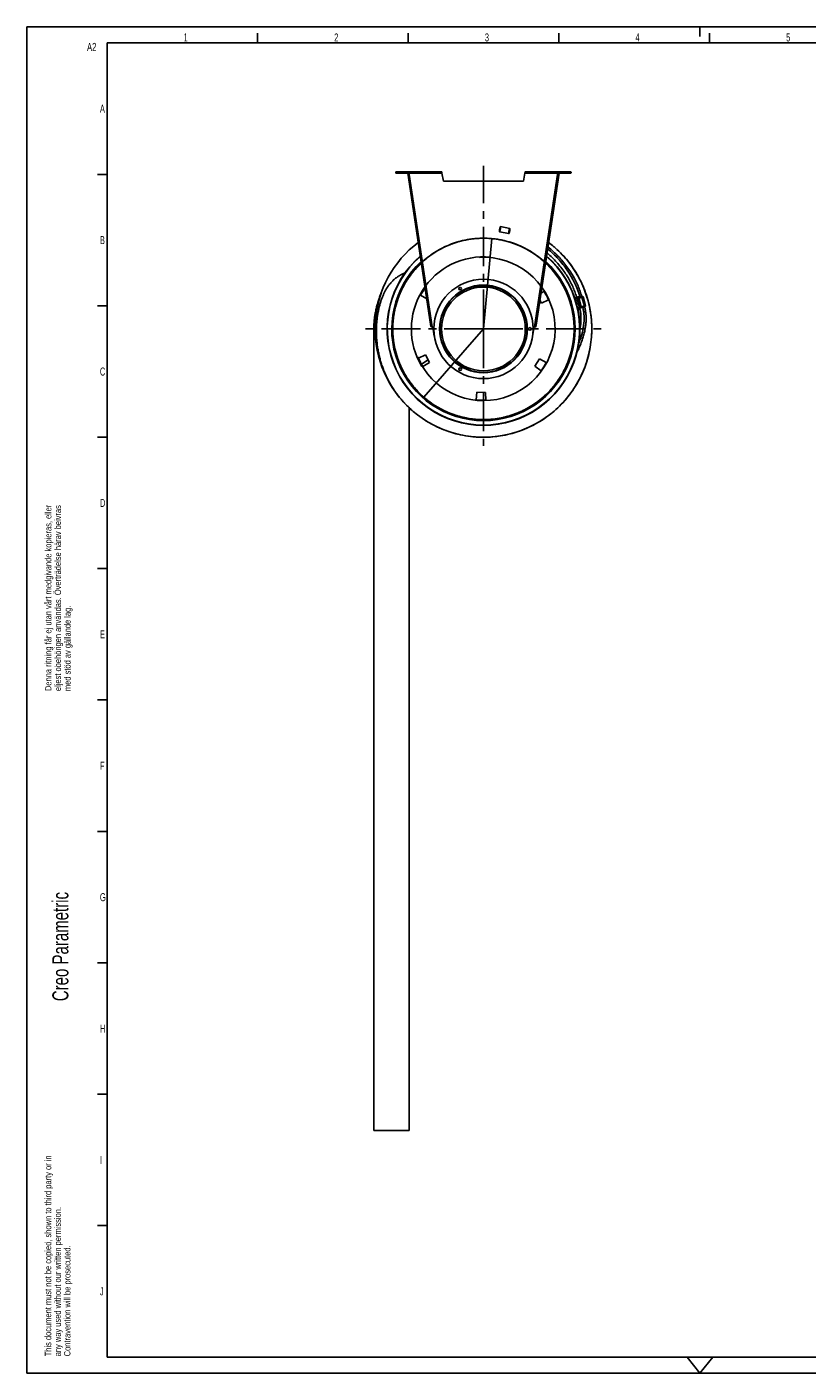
# Model space of a CAD drawing. Extents: x 0 to 594, y 0 to 420.
# Tile 1 of 18: x 0 to 243, y 0 to 420. Entities that reach past the tile are written whole.
import ezdxf

# ---------------------------------------------------------------- set-up
doc = ezdxf.new("R2010")
doc.units = 0
doc.header["$LTSCALE"] = 32.67
doc.linetypes.add('CENTER', pattern=[0.6, 0.375, -0.075, 0.075, -0.075])
for name, color, linetype in [('110528_DXF_CONTINUOUS_LINE', 7, 'CONTINUOUS'), ('110536_DXF_CONTINUOUS_LINE', 7, 'CONTINUOUS'), ('110660_DXF_CONTINUOUS_LINE', 7, 'CONTINUOUS'), ('AG_HOSE_100_DXF_CONTINUOUS', 7, 'CONTINUOUS'), ('ASE_65-100-10_DXF_FORMAT', 7, 'CONTINUOUS'), ('G_ASE_DUMMY_DXF_CONTINUOUS', 7, 'CONTINUOUS'), ('GUIDE_100_DXF_CONTINUOUS_L', 7, 'CONTINUOUS'), ('SPRING_DUMMY_DXF_AXIS', 7, 'CONTINUOUS'), ('SPRING_DUMMYDXF_CONTINUOUS', 7, 'CONTINUOUS')]:
    doc.layers.add(name, color=color, linetype=linetype)
doc.styles.get("Standard").update_dxf_attribs({"font": 'txt', "width": 0.7})
doc.styles.add('TEXTSTYLE_2', font='txt', dxfattribs={"width": 0.7})

# ---------------------------------------------------------------- blocks, each defined once
blk = doc.blocks.new('SQS_LAGTEXT_BL0', base_point=(6.83, 146.28))
at = {"layer": 'ASE_65-100-10_DXF_FORMAT', "color": 1, "linetype": 'CONTINUOUS'}
for q in [(0, 4.45), (4.76, 0)]:
    blk.add_line((0, -0.01), q, dxfattribs=at)
at = {"layer": 'ASE_65-100-10_DXF_FORMAT', "color": 2, "linetype": 'CONTINUOUS', "style": 'TEXTSTYLE_2', "width": 0.7}
for s, height, p in [('Denna ritning får ej utan vårt medgivande kopieras, eller', 2, (7.65, 212.77)), ('eljest obehörigen användas. Överträdelse härav beivras', 2, (10.65, 212.77)), ('med stöd av gällande lag.', 2, (13.65, 212.77)), ('Creo Parametric', 5, (12.94, 116.02)), ('This document must not be copied, shown to third party or in', 2, (7.59, 5.22)), ('any way used without our written permission.', 2, (10.59, 5.22)), ('Contravention will be prosecuted.', 2, (13.59, 5.22))]:
    blk.add_text(s, height=height, rotation=90, dxfattribs=at).set_placement(p)

msp = doc.modelspace()

# ---------------------------------------------------------------- linework, layer by layer
at = {"layer": '110528_DXF_CONTINUOUS_LINE', "color": 3, "linetype": 'CONTINUOUS'}
for p, q in [((124.75294, 335.19904), (122.83223, 336.26371)), ((160.41841, 336.95858), (161.34993, 337.5183)), ((160.54449, 333.83711), (160.08005, 334.71059)), ((162.75835, 334.86946), (160.54449, 333.83711)), ((122.14816, 316.67434), (124.36202, 317.70668)), ((125.6504, 315.2836), (123.55657, 314.0255)), ((124.36202, 317.70668), (125.6504, 315.2836)), ((158.48355, 314.13704), (159.93782, 316.46435)), ((159.93782, 316.46435), (162.07427, 315.28009)), ((160.48452, 312.73595), (158.48355, 314.13704)), ((140.17942, 303.63839), (140.39232, 306.07182)), ((140.39232, 306.07182), (143.13496, 305.97605)), ((143.13496, 305.97605), (143.17759, 303.53369))]:
    msp.add_line(p, q, dxfattribs=at)
at = {"layer": '110528_DXF_CONTINUOUS_LINE', "color": 9, "linetype": 'CONTINUOUS'}
for p, q in [((168.94168, 339.85605), (169.0079, 339.89126)), ((115.96482, 311.68775), (115.8986, 311.65254))]:
    msp.add_line(p, q, dxfattribs=at)
at = {"layer": '110528_DXF_CONTINUOUS_LINE', "color": 7, "linetype": 'CONTINUOUS'}
msp.add_arc((142.45325, 325.7719), 30.075, 130.9272188, 49.0727019, dxfattribs=at)
at = {"layer": '110528_DXF_CONTINUOUS_LINE', "color": 3, "linetype": 'CONTINUOUS'}
for radius, start, end in [(30, 131.0178646, 48.9819905), (22.25, 144.9125493, 151.8655687), (22.25, 24.1344313, 31.8655687), (22.25, 204.1344313, 211.8655687), (22.25, 324.1344313, 331.8655687), (22.25, 264.1344313, 271.8655687)]:
    msp.add_arc((142.45325, 325.7719), radius, start, end, dxfattribs=at)
at = {"layer": '110528_DXF_CONTINUOUS_LINE', "color": 9, "linetype": 'CONTINUOUS'}
for radius, start, end in [(28.61603, 132.7981077, 47.2023559), (28.36603, 133.1426079, 46.8576139)]:
    msp.add_arc((142.45325, 325.7719), radius, start, end, dxfattribs=at)
at = {"layer": '110536_DXF_CONTINUOUS_LINE', "color": 9, "linetype": 'CONTINUOUS'}
for p, q in [((115.2266, 374.3719), (115.2266, 374.7719)), ((119.26121, 374.3719), (129.51493, 374.3719)), ((126.47452, 326.44877), (119.31855, 373.9909)), ((165.6453, 374.3719), (155.39157, 374.3719)), ((158.43199, 326.44877), (165.58795, 373.9909)), ((169.67991, 374.3719), (169.67991, 374.7719)), ((125.15213, 332.54689), (125.34991, 332.57666)), ((159.75437, 332.54689), (159.5566, 332.57666)), ((125.53483, 330.00438), (125.7326, 330.03415)), ((159.37168, 330.00438), (159.1739, 330.03415)), ((126.00105, 326.90692), (126.19883, 326.93669)), ((126.00122, 326.90584), (126.19899, 326.93561)), ((158.90529, 326.90584), (158.70752, 326.93561)), ((158.90545, 326.90692), (158.70768, 326.93669))]:
    msp.add_line(p, q, dxfattribs=at)
at = {"layer": '110536_DXF_CONTINUOUS_LINE', "color": 3, "linetype": 'CONTINUOUS'}
for p, q in [((115.2266, 374.7719), (129.4419, 374.7719)), ((115.2266, 374.3719), (119.0766, 374.3719)), ((126.0614, 326.50602), (118.86347, 374.32691)), ((155.4646, 374.7719), (169.67991, 374.7719)), ((166.04303, 374.32691), (158.90545, 326.90692)), ((169.67991, 374.3719), (165.82991, 374.3719)), ((158.84511, 326.50602), (158.90545, 326.90692))]:
    msp.add_line(p, q, dxfattribs=at)
at = {"layer": '110536_DXF_CONTINUOUS_LINE', "color": 7, "linetype": 'CONTINUOUS'}
for p, q in [((115.2266, 374.5719), (129.4419, 374.5719)), ((118.86347, 374.32691), (119.06124, 374.35668)), ((126.25917, 326.53579), (119.06124, 374.35668)), ((119.0766, 374.3719), (119.0766, 374.5719)), ((119.12078, 373.96114), (119.31855, 373.9909)), ((119.26121, 374.3719), (119.31855, 373.9909)), ((126.24794, 374.7719), (126.24794, 374.5719)), ((129.24794, 374.7719), (129.24794, 374.5719)), ((129.4419, 374.7719), (129.4419, 374.5719)), ((129.51493, 374.3719), (129.95325, 371.88606)), ((155.39157, 374.3719), (154.95325, 371.88606)), ((155.4646, 374.7719), (155.4646, 374.5719)), ((155.4646, 374.5719), (169.67991, 374.5719)), ((155.65856, 374.7719), (155.65856, 374.5719)), ((158.65856, 374.7719), (158.65856, 374.5719)), ((158.70768, 326.93669), (165.84526, 374.35668)), ((165.6453, 374.3719), (165.58795, 373.9909)), ((165.78572, 373.96114), (165.58795, 373.9909)), ((165.82991, 374.3719), (165.82991, 374.5719)), ((166.04303, 374.32691), (165.84526, 374.35668)), ((154.95325, 371.88606), (129.95325, 371.88606)), ((126.0614, 326.50602), (126.25917, 326.53579)), ((127.12591, 323.46485), (126.67428, 326.4653)), ((157.7806, 323.46485), (158.23222, 326.4653)), ((158.64734, 326.53579), (158.70768, 326.93669)), ((158.84511, 326.50602), (158.64734, 326.53579))]:
    msp.add_line(p, q, dxfattribs=at)
at = {"layer": '110536_DXF_CONTINUOUS_LINE', "color": 3, "linetype": 'CONTINUOUS'}
for centre, start, end in [((115.2266, 374.5719), 90, 270), ((169.67991, 374.5719), 270, 90)]:
    msp.add_arc(centre, 0.2, start, end, dxfattribs=at)
at = {"layer": '110536_DXF_CONTINUOUS_LINE', "color": 7, "linetype": 'CONTINUOUS'}
for centre, start, end in [((126.45102, 327.94859), 270.8975556, 278.5598113), ((158.45548, 327.94859), 261.4401887, 269.1024444)]:
    msp.add_arc(centre, 1.5, start, end, dxfattribs=at)
for points, knots in [([(119.201, 374.5719), (119.20814, 374.5719), (119.22188, 374.54716), (119.23292, 374.50808), (119.24751, 374.44429), (119.25631, 374.39744), (119.26121, 374.3719)], [0, 0, 0, 0, 0.10102656, 0.317593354, 0.631910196, 1, 1, 1, 1]), ([(129.51493, 374.3719), (129.50899, 374.39745), (129.49828, 374.44458), (129.48057, 374.50788), (129.46691, 374.54889), (129.44983, 374.5719), (129.4419, 374.5719)], [0, 0, 0, 0, 0.362762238, 0.67352206, 0.890403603, 1, 1, 1, 1]), ([(155.39157, 374.3719), (155.39751, 374.39745), (155.40822, 374.44458), (155.42594, 374.50788), (155.43959, 374.54889), (155.45668, 374.5719), (155.4646, 374.5719)], [0, 0, 0, 0, 0.362762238, 0.67352206, 0.890403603, 1, 1, 1, 1]), ([(165.70551, 374.5719), (165.69837, 374.5719), (165.68462, 374.54716), (165.67358, 374.50808), (165.659, 374.44429), (165.65019, 374.39744), (165.6453, 374.3719)], [0, 0, 0, 0, 0.10102656, 0.317593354, 0.631910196, 1, 1, 1, 1]), ([(126.47452, 326.44877), (126.44716, 326.44949), (126.3963, 326.45304), (126.32931, 326.46715), (126.27801, 326.49185), (126.26126, 326.5219), (126.25917, 326.53579)], [0, 0, 0, 0, 0.331658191, 0.615530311, 0.82972973, 1, 1, 1, 1]), ([(158.43199, 326.44877), (158.45934, 326.44949), (158.51021, 326.45304), (158.57719, 326.46715), (158.6285, 326.49185), (158.64525, 326.5219), (158.64734, 326.53579)], [0, 0, 0, 0, 0.331658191, 0.615530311, 0.82972973, 1, 1, 1, 1])]:
    msp.add_open_spline(points, degree=3, knots=knots, dxfattribs=at)
at = {"layer": '110536_DXF_CONTINUOUS_LINE', "color": 3, "linetype": 'CONTINUOUS'}
for points, knots in [([(129.51493, 374.3719), (129.509, 374.42294), (129.49807, 374.51729), (129.48315, 374.62851), (129.4707, 374.70029), (129.46152, 374.7377), (129.45463, 374.76), (129.44588, 374.7719), (129.4419, 374.7719)], [0, 0, 0, 0, 0.37570868, 0.695091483, 0.818353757, 0.911146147, 0.970916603, 1, 1, 1, 1]), ([(155.39157, 374.3719), (155.39751, 374.42294), (155.40843, 374.51729), (155.42336, 374.62851), (155.4358, 374.70029), (155.44498, 374.7377), (155.45188, 374.76), (155.46062, 374.7719), (155.4646, 374.7719)], [0, 0, 0, 0, 0.37570868, 0.695091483, 0.818353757, 0.911146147, 0.970916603, 1, 1, 1, 1]), ([(126.47452, 326.44877), (126.42263, 326.4456), (126.32644, 326.44206), (126.21319, 326.44455), (126.13846, 326.45607), (126.09372, 326.46757), (126.06392, 326.48928), (126.0614, 326.50602)], [0, 0, 0, 0, 0.361590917, 0.668785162, 0.788677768, 0.882236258, 1, 1, 1, 1]), ([(158.43199, 326.44877), (158.48387, 326.4456), (158.58006, 326.44206), (158.69332, 326.44455), (158.76804, 326.45607), (158.81279, 326.46757), (158.84259, 326.48928), (158.84511, 326.50602)], [0, 0, 0, 0, 0.361590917, 0.668785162, 0.788677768, 0.882236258, 1, 1, 1, 1])]:
    msp.add_open_spline(points, degree=3, knots=knots, dxfattribs=at)
at = {"layer": '110660_DXF_CONTINUOUS_LINE', "color": 9, "linetype": 'CONTINUOUS'}
for p, q in [((150.68424, 357.08169), (147.77883, 357.68519)), ((150.35884, 355.51513), (147.45343, 356.11863)), ((170.96105, 335.35033), (171.95471, 335.62427)), ((172.42038, 332.42994), (171.62842, 335.30258)), ((171.79102, 332.38514), (172.77306, 332.65588)), ((171.84005, 332.16856), (172.83202, 332.44203)), ((171.90176, 331.87319), (172.52491, 332.04499)), ((172.84961, 332.71648), (172.05458, 335.60029)), ((172.98467, 332.75869), (172.19271, 335.63133)), ((172.91868, 332.732), (172.98467, 332.75869)), ((173.96283, 332.85518), (173.17088, 335.72782)), ((174.27793, 332.95904), (173.48598, 335.83168)), ((174.21194, 332.93235), (174.27793, 332.95904)), ((174.2163, 332.91656), (174.21194, 332.93235)), ((174.2163, 332.91656), (174.28664, 332.92746))]:
    msp.add_line(p, q, dxfattribs=at)
at = {"layer": '110660_DXF_CONTINUOUS_LINE', "color": 7, "linetype": 'CONTINUOUS'}
for p, q in [((170.90439, 335.51814), (171.90771, 335.79475)), ((172.64017, 332.29303), (171.85914, 332.07771)), ((172.50123, 332.13458), (171.88282, 331.96409)), ((171.90203, 331.87187), (172.52525, 332.04369)), ((171.96791, 335.57639), (171.90772, 335.79472)), ((172.05458, 335.60029), (171.96791, 335.57639)), ((173.48598, 335.83168), (172.19271, 335.63133)), ((172.84653, 332.72765), (172.75986, 332.70375)), ((172.85071, 332.37424), (172.75986, 332.70375)), ((174.27793, 332.95904), (172.98467, 332.75869)), ((174.33876, 332.95882), (173.5468, 335.83146)), ((173.97739, 332.80239), (174.28664, 332.92746))]:
    msp.add_line(p, q, dxfattribs=at)
at = {"layer": '110660_DXF_CONTINUOUS_LINE', "color": 3, "linetype": 'CONTINUOUS'}
for p, q in [((172.47537, 332.23048), (171.86251, 332.06152)), ((172.84961, 332.71648), (172.76294, 332.69259)), ((174.21194, 332.93235), (172.91868, 332.732)), ((173.97303, 332.81818), (174.2163, 332.91656))]:
    msp.add_line(p, q, dxfattribs=at)
msp.add_arc((174.10498, 333.19183), 0.29692, 292.0170882, 292.4133499, dxfattribs=at)
at = {"layer": '110660_DXF_CONTINUOUS_LINE', "color": 9, "linetype": 'CONTINUOUS'}
for points, knots in [([(147.73125, 356.878), (147.74121, 356.92597), (147.75955, 357.02063), (147.78247, 357.1593), (147.79986, 357.28922), (147.81128, 357.40605), (147.8161, 357.50531), (147.8153, 357.58568), (147.80687, 357.64002), (147.79608, 357.68099), (147.76133, 357.68821), (147.73512, 357.65492), (147.70575, 357.60843), (147.67301, 357.53503), (147.63789, 357.44206), (147.60184, 357.33035), (147.56606, 357.20425), (147.53185, 357.06792), (147.51098, 356.97379), (147.50101, 356.92582)], [0, 0, 0, 0, 0.089277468, 0.17567333, 0.256055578, 0.328171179, 0.389237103, 0.437858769, 0.472417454, 0.49342805, 0.50657195, 0.527582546, 0.562141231, 0.610762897, 0.671828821, 0.743944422, 0.82432667, 0.910722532, 1, 1, 1, 1]), ([(150.63666, 356.2745), (150.64662, 356.32247), (150.66496, 356.41713), (150.68788, 356.5558), (150.70527, 356.68572), (150.71669, 356.80255), (150.72151, 356.90182), (150.7207, 356.98218), (150.71228, 357.03653), (150.70149, 357.07749), (150.66674, 357.08471), (150.64053, 357.05143), (150.61116, 357.00494), (150.57842, 356.93154), (150.5433, 356.83857), (150.50725, 356.72685), (150.47147, 356.60076), (150.43726, 356.46443), (150.41639, 356.37029), (150.40642, 356.32232)], [0, 0, 0, 0, 0.089277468, 0.17567333, 0.256055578, 0.328171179, 0.389237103, 0.437858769, 0.472417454, 0.49342805, 0.50657195, 0.527582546, 0.562141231, 0.610762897, 0.671828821, 0.743944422, 0.82432667, 0.910722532, 1, 1, 1, 1]), ([(147.50101, 356.92582), (147.49105, 356.87785), (147.47271, 356.78319), (147.44979, 356.64452), (147.4324, 356.5146), (147.42098, 356.39777), (147.41616, 356.2985), (147.41696, 356.21814), (147.42539, 356.16379), (147.43618, 356.12283), (147.47093, 356.11561), (147.49714, 356.14889), (147.52651, 356.19538), (147.55925, 356.26878), (147.59437, 356.36175), (147.63042, 356.47347), (147.6662, 356.59957), (147.70041, 356.73589), (147.72128, 356.83003), (147.73125, 356.878)], [0, 0, 0, 0, 0.089277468, 0.17567333, 0.256055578, 0.328171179, 0.389237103, 0.437858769, 0.472417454, 0.49342805, 0.50657195, 0.527582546, 0.562141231, 0.610762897, 0.671828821, 0.743944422, 0.82432667, 0.910722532, 1, 1, 1, 1]), ([(150.40642, 356.32232), (150.39646, 356.27435), (150.37812, 356.1797), (150.3552, 356.04102), (150.33781, 355.9111), (150.32639, 355.79428), (150.32157, 355.69501), (150.32237, 355.61464), (150.3308, 355.5603), (150.34159, 355.51933), (150.37634, 355.51211), (150.40255, 355.5454), (150.43192, 355.59189), (150.46466, 355.66529), (150.49978, 355.75826), (150.53583, 355.86997), (150.57161, 355.99607), (150.60582, 356.1324), (150.62669, 356.22653), (150.63666, 356.2745)], [0, 0, 0, 0, 0.089277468, 0.17567333, 0.256055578, 0.328171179, 0.389237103, 0.437858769, 0.472417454, 0.49342805, 0.50657195, 0.527582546, 0.562141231, 0.610762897, 0.671828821, 0.743944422, 0.82432667, 0.910722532, 1, 1, 1, 1]), ([(172.37502, 335.60453), (172.32779, 335.59151), (172.23514, 335.56491), (172.10098, 335.52321), (171.97697, 335.48133), (171.86704, 335.44082), (171.77601, 335.40288), (171.70333, 335.36944), (171.65971, 335.34061), (171.62526, 335.31847), (171.63385, 335.28732), (171.67478, 335.28596), (171.72701, 335.28355), (171.80656, 335.29208), (171.90417, 335.30615), (172.01933, 335.32769), (172.14728, 335.35527), (172.28385, 335.38822), (172.37705, 335.41285), (172.42428, 335.42587)], [0, 0, 0, 0, 0.090153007, 0.177370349, 0.258461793, 0.331119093, 0.392489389, 0.441090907, 0.475147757, 0.494769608, 0.505230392, 0.524852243, 0.558909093, 0.607510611, 0.668880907, 0.741538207, 0.822629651, 0.909846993, 1, 1, 1, 1]), ([(172.42428, 335.42587), (172.47151, 335.43889), (172.56416, 335.46549), (172.69832, 335.50719), (172.82233, 335.54907), (172.93226, 335.58958), (173.02329, 335.62752), (173.09598, 335.66096), (173.13959, 335.68979), (173.17404, 335.71193), (173.16545, 335.74308), (173.12452, 335.74445), (173.07229, 335.74685), (172.99274, 335.73832), (172.89513, 335.72426), (172.77998, 335.70271), (172.65202, 335.67513), (172.51545, 335.64218), (172.42225, 335.61755), (172.37502, 335.60453)], [0, 0, 0, 0, 0.090153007, 0.177370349, 0.258461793, 0.331119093, 0.392489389, 0.441090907, 0.475147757, 0.494769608, 0.505230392, 0.524852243, 0.558909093, 0.607510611, 0.668880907, 0.741538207, 0.822629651, 0.909846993, 1, 1, 1, 1]), ([(173.16698, 332.73189), (173.11975, 332.71887), (173.0271, 332.69227), (172.89293, 332.65057), (172.76892, 332.60869), (172.65899, 332.56818), (172.56796, 332.53024), (172.49528, 332.4968), (172.45167, 332.46797), (172.41722, 332.44583), (172.42581, 332.41468), (172.46673, 332.41331), (172.51896, 332.41091), (172.59851, 332.41944), (172.69612, 332.4335), (172.81128, 332.45505), (172.93923, 332.48263), (173.07581, 332.51558), (173.169, 332.54021), (173.21623, 332.55323)], [0, 0, 0, 0, 0.090153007, 0.177370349, 0.258461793, 0.331119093, 0.392489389, 0.441090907, 0.475147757, 0.494769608, 0.505230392, 0.524852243, 0.558909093, 0.607510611, 0.668880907, 0.741538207, 0.822629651, 0.909846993, 1, 1, 1, 1]), ([(173.21623, 332.55323), (173.26346, 332.56625), (173.35611, 332.59285), (173.49028, 332.63454), (173.61429, 332.67643), (173.72422, 332.71694), (173.81525, 332.75488), (173.88793, 332.78832), (173.93154, 332.81715), (173.96599, 332.83929), (173.9574, 332.87044), (173.91648, 332.8718), (173.86425, 332.87421), (173.7847, 332.86568), (173.68709, 332.85161), (173.57193, 332.83007), (173.44398, 332.80249), (173.3074, 332.76954), (173.21421, 332.74491), (173.16698, 332.73189)], [0, 0, 0, 0, 0.090153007, 0.177370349, 0.258461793, 0.331119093, 0.392489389, 0.441090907, 0.475147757, 0.494769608, 0.505230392, 0.524852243, 0.558909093, 0.607510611, 0.668880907, 0.741538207, 0.822629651, 0.909846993, 1, 1, 1, 1])]:
    msp.add_open_spline(points, degree=3, knots=knots, dxfattribs=at)
at = {"layer": '110660_DXF_CONTINUOUS_LINE', "color": 7, "linetype": 'CONTINUOUS'}
for points, knots in [([(172.05458, 335.60029), (172.06711, 335.60374), (172.11276, 335.61573), (172.15891, 335.6261), (172.19271, 335.63133)], [0, 0, 0, 0, 0.275448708, 1, 1, 1, 1]), ([(172.64017, 332.29303), (172.65531, 332.29965), (172.72465, 332.32884), (172.79528, 332.3549), (172.85071, 332.37424)], [0, 0, 0, 0, 0.219647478, 1, 1, 1, 1]), ([(172.84653, 332.72765), (172.85907, 332.7311), (172.90472, 332.74309), (172.95087, 332.75345), (172.98467, 332.75869)], [0, 0, 0, 0, 0.275448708, 1, 1, 1, 1]), ([(173.48598, 335.83168), (173.50047, 335.83393), (173.51982, 335.8362), (173.5394, 335.83596), (173.54628, 335.83336), (173.5468, 335.83146)], [0, 0, 0, 0, 0.708411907, 0.904468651, 1, 1, 1, 1]), ([(174.27793, 332.95904), (174.29243, 332.96128), (174.31177, 332.96356), (174.33135, 332.96332), (174.33823, 332.96072), (174.33876, 332.95882)], [0, 0, 0, 0, 0.708411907, 0.904468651, 1, 1, 1, 1]), ([(174.33876, 332.95882), (174.33928, 332.95691), (174.3347, 332.95116), (174.31801, 332.94092), (174.30024, 332.93296), (174.28664, 332.92746)], [0, 0, 0, 0, 0.095531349, 0.291588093, 1, 1, 1, 1])]:
    msp.add_open_spline(points, degree=3, knots=knots, dxfattribs=at)
at = {"layer": '110660_DXF_CONTINUOUS_LINE', "color": 3, "linetype": 'CONTINUOUS'}
for points, knots in [([(172.84961, 332.71648), (172.85588, 332.71821), (172.8787, 332.7242), (172.90178, 332.72938), (172.91868, 332.732)], [0, 0, 0, 0, 0.275448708, 1, 1, 1, 1]), ([(174.21194, 332.93235), (174.21919, 332.93347), (174.22711, 332.93397), (174.24157, 332.93507), (174.24236, 332.93224)], [0, 0, 0, 0, 0.714093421, 1, 1, 1, 1]), ([(174.24236, 332.93224), (174.24309, 332.92959), (174.23117, 332.92335), (174.22452, 332.91994), (174.2182, 332.91734)], [0, 0, 0, 0, 0.286872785, 1, 1, 1, 1])]:
    msp.add_open_spline(points, degree=3, knots=knots, dxfattribs=at)
at = {"layer": 'AG_HOSE_100_DXF_CONTINUOUS', "color": 9, "linetype": 'CONTINUOUS'}
for p, q in [((142.45325, 325.7719), (145.0327, 353.9541)), ((108.65398, 325.77164), (108.25325, 325.77164)), ((142.45325, 325.7719), (123.80135, 304.48818))]:
    msp.add_line(p, q, dxfattribs=at)
at = {"layer": 'AG_HOSE_100_DXF_CONTINUOUS', "color": 7, "linetype": 'CONTINUOUS'}
for p, q in [((164.79091, 351.13858), (164.73016, 351.19195)), ((164.79059, 351.13821), (164.73017, 351.19195)), ((108.25514, 75.67164), (108.25325, 325.77164)), ((119.25344, 301.19198), (119.25514, 75.67172)), ((119.42821, 301.02756), (119.48497, 300.97486)), ((119.42831, 301.02767), (119.44325, 301.01357)), ((119.25514, 75.67172), (108.25514, 75.67164))]:
    msp.add_line(p, q, dxfattribs=at)
for points in [[(117.94428, 343.20031), (117.79722, 343.14356), (117.64505, 343.08231), (117.49458, 343.01922), (117.34582, 342.9543), (117.19895, 342.88766), (117.0536, 342.81917), (116.90983, 342.74885), (116.76775, 342.67677), (116.62705, 342.60279), (116.48779, 342.52694), (116.35008, 342.4493), (116.21366, 342.36975), (116.0786, 342.28833), (115.945, 342.20509), (115.8126, 342.1199), (115.6815, 342.03277), (115.55174, 341.94376), (115.42311, 341.85273), (115.29567, 341.7597), (115.16948, 341.66475), (115.04437, 341.56771), (114.92041, 341.46861), (114.79766, 341.36751), (114.67596, 341.26424), (114.55535, 341.15886), (114.4359, 341.05139), (114.31743, 340.94168), (114.20003, 340.82977), (114.08375, 340.71567), (113.96841, 340.59918), (113.85408, 340.48034), (113.74078, 340.35916), (113.62825, 340.23532), (113.51655, 340.10885), (113.40574, 339.97975), (113.29562, 339.84772), (113.18624, 339.71277), (113.07765, 339.57487), (112.96959, 339.43363), (112.86216, 339.28908), (112.75543, 339.14126), (112.64917, 338.98973), (112.54351, 338.83456), (112.4385, 338.67574), (112.33388, 338.51275), (112.22968, 338.34552), (112.126, 338.17406), (112.02264, 337.99793), (111.91957, 337.81686), (111.81693, 337.6309), (111.71483, 337.44006), (111.61324, 337.24414), (111.51228, 337.04314), (111.41221, 336.83738), (111.31307, 336.62678), (111.2149, 336.41124), (111.11793, 336.19108), (111.0222, 335.96623), (110.92773, 335.7366), (110.8347, 335.50243), (110.74315, 335.26366), (110.65313, 335.02021), (110.56484, 334.77241), (110.47831, 334.52022), (110.39357, 334.26354), (110.31076, 334.00265), (110.22995, 333.73763), (110.15113, 333.4683), (110.07435, 333.19451), (109.99967, 332.91624), (109.92714, 332.63343), (109.85676, 332.3458), (109.78861, 332.05329), (109.72276, 331.75587), (109.65925, 331.45335), (109.59815, 331.14551), (109.53959, 330.83249), (109.48375, 330.51465), (109.43068, 330.19188), (109.38051, 329.86424), (109.33342, 329.53241), (109.28949, 329.19641), (109.24881, 328.85622), (109.21154, 328.51251), (109.17775, 328.16532), (109.1475, 327.81465), (109.12091, 327.46113), (109.09803, 327.10482), (109.07893, 326.74573), (109.06368, 326.3845), (109.05234, 326.02119), (109.04495, 325.65583), (109.04155, 325.28904), (109.04217, 324.92089), (109.04685, 324.55144), (109.05558, 324.18126), (109.06513, 323.89484)], [(110.79082, 337.5989), (110.66338, 337.29851), (110.52617, 336.96526), (110.39319, 336.6322), (110.26443, 336.29941), (110.13988, 335.96693), (110.01951, 335.6348), (109.90333, 335.30311), (109.79131, 334.97189), (109.68343, 334.64117), (109.57968, 334.31105), (109.48005, 333.98154), (109.3845, 333.6527), (109.29303, 333.32459), (109.2056, 332.99725), (109.12219, 332.67071), (109.04279, 332.34504), (108.96737, 332.02026), (108.8959, 331.69643), (108.82837, 331.37355), (108.76474, 331.05167), (108.70498, 330.73083), (108.64908, 330.41103), (108.59699, 330.09232), (108.5487, 329.77473), (108.50417, 329.45825), (108.46338, 329.14293), (108.42629, 328.8288), (108.39288, 328.51583), (108.36312, 328.20405), (108.33699, 327.89351), (108.31445, 327.58418), (108.29548, 327.27608), (108.28006, 326.96925), (108.26815, 326.66367), (108.25973, 326.35935), (108.25477, 326.05633), (108.25325, 325.77164)], [(109.06513, 323.89466), (109.07914, 323.56469), (109.09817, 323.20331), (109.12106, 322.84192), (109.1478, 322.48062), (109.1784, 322.11951), (109.21283, 321.75864), (109.2511, 321.39814), (109.2932, 321.03809), (109.33912, 320.67856), (109.38884, 320.31969), (109.44235, 319.96154), (109.49963, 319.60419), (109.56066, 319.24778), (109.62542, 318.89237), (109.6939, 318.53803), (109.76606, 318.18489), (109.84188, 317.83303), (109.92133, 317.4825), (110.0044, 317.13337), (110.09106, 316.7857), (110.18127, 316.43956), (110.27503, 316.09495), (110.37231, 315.75193), (110.47309, 315.41056), (110.57735, 315.07085), (110.68505, 314.73286), (110.79619, 314.39663), (110.91073, 314.06216), (111.02866, 313.72952), (111.14993, 313.39874), (111.27457, 313.06979), (111.40254, 312.74271), (111.5338, 312.41755), (111.66838, 312.09426), (111.80623, 311.77289), (111.94735, 311.45347), (112.09174, 311.13596), (112.23936, 310.82039), (112.3902, 310.50682), (112.54427, 310.1952), (112.70155, 309.88555), (112.86199, 309.57794), (113.02564, 309.2723), (113.19245, 308.96867), (113.36241, 308.6671), (113.53553, 308.36753), (113.71179, 308.07001), (113.89117, 307.77457), (114.07367, 307.48117), (114.25928, 307.18984), (114.44798, 306.90063), (114.63979, 306.61346), (114.83469, 306.32839), (115.03265, 306.04545), (115.23376, 305.76453), (115.43798, 305.48568), (115.64528, 305.20892), (115.85575, 304.93418), (116.06936, 304.66147), (116.28608, 304.39083), (116.50601, 304.12218), (116.72912, 303.85555), (116.9554, 303.59097), (117.18493, 303.32837), (117.4177, 303.06776), (117.6537, 302.8092), (117.893, 302.5526), (118.1356, 302.29799), (118.38148, 302.04542), (118.63073, 301.79481), (118.88334, 301.54619), (119.1393, 301.29961), (119.39869, 301.055), (119.66155, 300.81237), (119.92783, 300.57179), (120.17643, 300.35177)]]:
    msp.add_lwpolyline(points, dxfattribs=at)
for centre, radius, start, end in [((142.45319, 325.77188), 33.79989, 127.0066161, 224.9403056), ((142.45322, 325.77193), 33.8, 229.60784, 48.770207), ((142.4364, 325.75007), 33.82753, 49.6097282, 52.9933971), ((142.47218, 325.79376), 33.77108, 49.6080888, 51.4320037), ((142.48195, 325.80545), 33.75585, 48.7693367, 49.6078634), ((142.4681, 325.78809), 33.77803, 48.7711325, 49.6088962), ((142.4761, 325.79632), 33.83336, 224.9422009, 225.2739792), ((142.42132, 325.74121), 33.75571, 224.9722764, 225.2633361), ((142.43163, 325.75162), 33.77037, 225.2633401, 225.6113687), ((142.44317, 325.76034), 33.78467, 225.2607667, 225.4438402), ((142.48122, 325.80149), 33.84063, 225.273977, 225.5983187), ((142.43931, 325.75642), 33.77917, 225.4438407, 225.6094102), ((142.48405, 325.80438), 33.84468, 225.5983204, 226.1055793), ((142.44382, 325.76409), 33.7878, 225.6113795, 226.0897012), ((142.43182, 325.74876), 33.76846, 225.6093943, 226.0755631), ((142.42281, 325.73941), 33.75547, 226.0755786, 226.326968), ((142.45326, 325.77387), 33.80139, 226.0896847, 226.3246872), ((142.4852, 325.80558), 33.84634, 226.1055768, 227.0605101), ((142.46467, 325.78586), 33.81794, 226.324728, 227.0599432), ((142.42345, 325.7401), 33.75641, 226.3269842, 227.0496281), ((142.42442, 325.74114), 33.75783, 227.0496241, 227.817512), ((142.47304, 325.79482), 33.83021, 227.0599061, 227.2016669), ((142.48194, 325.80206), 33.84155, 227.1916344, 227.8295093), ((142.47696, 325.79907), 33.83598, 227.2016807, 227.832305), ((142.42311, 325.73969), 33.75589, 227.8175155, 228.0353663), ((142.47822, 325.79796), 33.83601, 227.8295205, 228.0202419), ((142.46915, 325.78784), 33.82243, 228.0202031, 228.7679789), ((142.42025, 325.7365), 33.75159, 228.0353553, 228.7729637), ((142.43942, 325.75617), 33.77905, 228.7704871, 229.6083348)]:
    msp.add_arc(centre, radius, start, end, dxfattribs=at)
at = {"layer": 'AG_HOSE_100_DXF_CONTINUOUS', "color": 9, "linetype": 'CONTINUOUS'}
for radius, start, end in [(22.5, 84.3782836, 211.5095758), (22.365, 202.81852, 93.06952)]:
    msp.add_arc((142.45325, 325.7719), radius, start, end, dxfattribs=at)
msp.add_open_spline([(123.80135, 304.48818), (124.74276, 303.66318), (126.82059, 302.07294), (130.28197, 300.11471), (134.19121, 298.59377), (138.28687, 297.67295), (142.58345, 297.36604), (146.8812, 297.70425), (151.30286, 298.75993), (155.39547, 300.47458), (159.16479, 302.80164), (162.45401, 305.58848), (165.42427, 309.02993), (167.80144, 312.90997), (169.56484, 317.2325), (170.60747, 321.78758), (170.88428, 326.70694), (170.32323, 331.37052), (169.04881, 335.75105), (167.24027, 339.66452), (164.71576, 343.44509), (161.61036, 346.77108), (157.91477, 349.62354), (153.80284, 351.84337), (149.13546, 353.4223), (144.37934, 354.1425), (139.57941, 354.05084), (134.98315, 353.20789), (130.35496, 351.51732), (126.08924, 349.04017), (122.2257, 345.77288), (118.98971, 341.87564), (116.38198, 337.21479), (114.81809, 332.48715), (114.12208, 327.83348), (114.12763, 323.52226), (114.83915, 319.03233), (116.26843, 314.71227), (118.43187, 310.57544), (121.23811, 306.83905), (124.81699, 303.45243), (128.83568, 300.80868), (133.23379, 298.884), (137.76119, 297.72692), (142.67217, 297.32638), (147.58297, 297.79191), (152.45901, 299.14339), (157.02855, 301.32952), (161.34693, 304.47217), (164.8224, 308.19476), (167.50738, 312.34632), (169.37791, 316.62862), (170.56337, 321.41115), (170.89405, 326.33287), (170.34472, 331.36283), (168.92232, 336.22456), (166.51535, 340.9924), (163.32556, 345.11856), (159.44547, 348.58538), (155.13594, 351.24778), (150.15731, 353.18164), (144.89561, 354.13876), (139.4113, 354.08073), (134.03006, 352.98378), (128.69556, 350.73359), (124.3496, 347.72361), (120.91133, 344.28809), (118.35018, 340.81996), (116.25015, 336.78817), (114.82803, 332.46574), (114.10497, 327.85369), (114.13679, 323.18094), (114.9977, 318.32951), (116.65414, 313.81337), (119.04341, 309.64934), (121.99337, 306.02527), (125.70181, 302.78094), (129.92548, 300.23275), (134.64841, 298.41724), (139.62173, 297.45492), (144.96239, 297.41077), (149.97075, 298.3343), (154.59909, 300.07298), (158.65069, 302.40141), (162.44939, 305.53952), (165.64397, 309.29816), (168.19573, 313.66746), (169.94571, 318.42111), (170.84856, 323.6852), (170.74044, 328.89943), (169.68518, 333.99457), (167.8061, 338.69877), (164.95575, 343.21563), (161.29667, 347.11597), (156.85457, 350.33294), (151.87712, 352.65364), (146.25081, 354.01968), (140.85369, 354.19052), (135.81447, 353.41028), (131.37249, 351.95881), (127.01278, 349.66304), (123.11762, 346.6364), (119.72698, 342.88064), (117.04265, 338.58482), (115.0833, 333.61625), (114.12378, 328.48992), (114.11575, 323.28666), (114.99404, 318.29777), (116.86139, 313.29382), (119.64637, 308.72813), (123.33748, 304.67143), (127.73575, 301.38271), (132.96438, 298.89592), (138.33194, 297.59702), (143.6848, 297.35235), (148.70773, 298.00945), (153.78922, 299.65406), (158.47342, 302.23473), (162.68914, 305.74314), (166.16884, 309.99187), (168.88407, 315.10575), (170.45572, 320.53824), (170.92234, 326.15882), (170.33254, 331.61893), (168.5894, 337.14064), (165.74814, 342.19479), (162.49995, 345.90781), (159.51794, 348.41579), (156.99418, 350.11409), (154.30278, 351.53124), (151.39688, 352.68391), (148.29804, 353.52658), (146.12435, 353.85418), (145.0327, 353.9541)], degree=3, knots=[0, 0, 0, 0, 0.005874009, 0.012236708, 0.018599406, 0.025491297, 0.031853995, 0.038745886, 0.045637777, 0.05310268, 0.059465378, 0.066357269, 0.07324916, 0.080714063, 0.087605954, 0.095070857, 0.10253576, 0.11062107, 0.116983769, 0.123875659, 0.13076755, 0.138232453, 0.145124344, 0.152589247, 0.16005415, 0.16813946, 0.175031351, 0.182496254, 0.189961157, 0.198046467, 0.20551137, 0.21359668, 0.22168199, 0.230438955, 0.236801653, 0.243693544, 0.250585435, 0.258050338, 0.264942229, 0.272407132, 0.279872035, 0.287957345, 0.294849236, 0.302314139, 0.309779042, 0.317864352, 0.325329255, 0.333414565, 0.341499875, 0.35025684, 0.357148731, 0.364613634, 0.372078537, 0.380163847, 0.38762875, 0.39571406, 0.40379937, 0.412556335, 0.420021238, 0.428106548, 0.436191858, 0.444948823, 0.453034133, 0.461791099, 0.470548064, 0.48003208, 0.486394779, 0.49328667, 0.50017856, 0.507643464, 0.514535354, 0.522000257, 0.52946516, 0.53755047, 0.544442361, 0.551907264, 0.559372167, 0.567457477, 0.57492238, 0.58300769, 0.591093, 0.599849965, 0.606741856, 0.614206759, 0.621671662, 0.629756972, 0.637221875, 0.645307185, 0.653392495, 0.66214946, 0.669614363, 0.677699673, 0.685784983, 0.694541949, 0.702627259, 0.711384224, 0.720141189, 0.729625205, 0.736517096, 0.743981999, 0.751446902, 0.759532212, 0.766997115, 0.775082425, 0.783167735, 0.7919247, 0.799389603, 0.807474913, 0.815560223, 0.824317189, 0.832402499, 0.841159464, 0.849916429, 0.859400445, 0.866865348, 0.874950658, 0.883035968, 0.891792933, 0.899878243, 0.908635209, 0.917392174, 0.92687619, 0.9349615, 0.943718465, 0.952475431, 0.961959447, 0.970716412, 0.975465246, 0.98021407, 0.984962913, 0.989711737, 0.994855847, 1, 1, 1, 1], dxfattribs=at)
at = {"layer": 'AG_HOSE_100_DXF_CONTINUOUS', "color": 7, "linetype": 'CONTINUOUS'}
msp.add_open_spline([(124.50654, 297.13007), (126.26724, 296.02672), (129.07159, 294.61143), (133.01089, 293.26785), (137.05816, 292.29183), (142.26008, 291.77932), (147.4676, 292.23264), (151.52553, 293.16244), (155.48056, 294.4618), (160.17432, 296.76381), (165.19932, 300.51095), (169.45143, 305.11774), (172.78528, 310.42702), (175.08711, 316.25739), (176.08103, 321.38988), (176.30053, 325.5471), (176.13604, 329.70693), (175.21121, 334.85166), (173.35579, 339.73839), (171.35475, 343.38926), (169.02742, 346.83989), (166.92769, 349.17625), (165.40214, 350.58697)], degree=3, knots=[0, 0, 0, 0, 0.062483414, 0.093758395, 0.125033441, 0.187516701, 0.250000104, 0.281275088, 0.312550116, 0.375033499, 0.437516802, 0.500000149, 0.56248343, 0.624966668, 0.68744994, 0.718724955, 0.749999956, 0.812483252, 0.874966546, 0.906241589, 0.937516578, 1, 1, 1, 1], dxfattribs=at)
at = {"layer": 'ASE_65-100-10_DXF_FORMAT', "color": 7, "linetype": 'CONTINUOUS'}
for p, q in [((0, 0), (0, 420)), ((0, 420), (594, 420)), ((72, 415), (72, 418)), ((119, 415), (119, 418)), ((166, 415), (166, 418)), ((210, 417), (210, 420)), ((213, 415), (213, 418)), ((25, 415), (25, 5)), ((589, 415), (25, 415)), ((25, 374), (22, 374)), ((25, 333), (22, 333)), ((25, 292), (22, 292)), ((25, 251), (22, 251)), ((25, 210), (22, 210)), ((25, 169), (22, 169)), ((25, 128), (22, 128)), ((25, 87), (22, 87)), ((25, 46), (22, 46)), ((25, 5), (589, 5)), ((210, 0), (206.0034, 5)), ((210, 0), (213.9966, 5)), ((0, 0), (594, 0))]:
    msp.add_line(p, q, dxfattribs=at)
at = {"layer": 'G_ASE_DUMMY_DXF_CONTINUOUS', "color": 7, "linetype": 'CONTINUOUS'}
msp.add_line((125.19395, 316.14205), (123.11223, 314.77368), dxfattribs=at)
at = {"layer": 'GUIDE_100_DXF_CONTINUOUS_L', "color": 7, "linetype": 'CONTINUOUS'}
for p, q in [((172.47098, 332.24638), (172.48777, 332.18549)), ((173.15633, 335.78061), (173.10488, 335.96721)), ((174.03023, 332.61072), (173.95263, 332.89218))]:
    msp.add_line(p, q, dxfattribs=at)
at = {"layer": 'GUIDE_100_DXF_CONTINUOUS_L', "color": 9, "linetype": 'CONTINUOUS'}
for p, q in [((172.57183, 335.69006), (172.51473, 335.89717)), ((173.44008, 332.54069), (173.36814, 332.80163))]:
    msp.add_line(p, q, dxfattribs=at)
at = {"layer": 'GUIDE_100_DXF_CONTINUOUS_L', "color": 7, "linetype": 'CONTINUOUS'}
for points in [[(162.30318, 349.48046), (162.41002, 349.39024), (162.79273, 349.05637), (163.17121, 348.71533), (163.54472, 348.36778), (163.91307, 348.01383), (164.27607, 347.65365), (164.63297, 347.28799), (164.98362, 346.91702), (165.32786, 346.54093), (165.66499, 346.16056), (165.99487, 345.77609), (166.31741, 345.38774), (166.63195, 344.99641), (166.93835, 344.60237), (167.2366, 344.20579), (167.52631, 343.80734), (167.80739, 343.40732), (168.07985, 343.00587), (168.34351, 342.60345), (168.59836, 342.20027), (168.8444, 341.79653), (169.08144, 341.39274), (169.30954, 340.98908), (169.52871, 340.58575), (169.73881, 340.18329), (169.93992, 339.78187), (170.13208, 339.38168), (170.31517, 338.98334), (170.48929, 338.58701), (170.65453, 338.19286), (170.81081, 337.80157), (170.95825, 337.41327), (171.09701, 337.02812), (171.22703, 336.6468), (171.34844, 336.26965), (171.46148, 335.89659), (171.52083, 335.68809)], [(173.10488, 335.96721), (172.9963, 336.34866), (172.87512, 336.74857), (172.74518, 337.15223), (172.60624, 337.55968), (172.4582, 337.9706), (172.30108, 338.38436), (172.13476, 338.80079), (171.95909, 339.21974), (171.77417, 339.64057), (171.57992, 340.06311), (171.37623, 340.4872), (171.16324, 340.91225), (170.94091, 341.33805), (170.70916, 341.76445), (170.46814, 342.19094), (170.21783, 342.61731), (169.9582, 343.0434), (169.68941, 343.46871), (169.41145, 343.89304), (169.12432, 344.31619), (168.8282, 344.7377), (168.52305, 345.15743), (168.20896, 345.57509), (167.88633, 345.98996), (167.55518, 346.40192), (167.21561, 346.81067), (166.86832, 347.21528), (166.51341, 347.61556), (166.151, 348.0113), (165.78184, 348.40165), (165.40609, 348.78642), (165.02388, 349.16544), (164.63601, 349.53793), (164.24267, 349.90373), (163.844, 350.26271), (163.44084, 350.61416), (163.03336, 350.95798), (162.62175, 351.29407), (162.58101, 351.32625)], [(171.66705, 318.63088), (171.76602, 318.8165), (171.96979, 319.21492), (172.16402, 319.61096), (172.34945, 320.00556), (172.52507, 320.39585), (172.69058, 320.7802), (172.84678, 321.15957), (172.99442, 321.53493), (173.13368, 321.90602), (173.26474, 322.27262), (173.38825, 322.63584), (173.50441, 322.9957), (173.61328, 323.3518), (173.71519, 323.7047), (173.81029, 324.05437), (173.89864, 324.40052), (173.98041, 324.74331), (174.0557, 325.08261), (174.1246, 325.41831), (174.18724, 325.75051), (174.24371, 326.07914), (174.29409, 326.40407), (174.33852, 326.72544), (174.37708, 327.04316), (174.40984, 327.35714), (174.43691, 327.66752), (174.45837, 327.97423), (174.47431, 328.27719), (174.4848, 328.57654), (174.4899, 328.87221), (174.48969, 329.16413), (174.4842, 329.45245), (174.47351, 329.73715), (174.45766, 330.01813), (174.4367, 330.29545), (174.41069, 330.56908), (174.37967, 330.83895), (174.34371, 331.10511), (174.30285, 331.36749), (174.25716, 331.62607), (174.20666, 331.88092), (174.1514, 332.13205), (174.09145, 332.37938), (174.03023, 332.61072)], [(172.48777, 332.18549), (172.54157, 331.98195), (172.59425, 331.76383), (172.6427, 331.54231), (172.6869, 331.31746), (172.72683, 331.08931), (172.76248, 330.85781), (172.79381, 330.623), (172.8208, 330.38495), (172.84343, 330.14362), (172.86166, 329.89906), (172.87545, 329.65134), (172.88478, 329.40038), (172.8896, 329.14626), (172.88988, 328.88904), (172.88556, 328.6286), (172.87661, 328.365), (172.86296, 328.09831), (172.84457, 327.82841), (172.82139, 327.55537), (172.79339, 327.27929), (172.76048, 327), (172.72262, 326.7176), (172.67976, 326.43218), (172.6318, 326.14358), (172.57868, 325.8519), (172.52705, 325.59117)]]:
    msp.add_lwpolyline(points, dxfattribs=at)
at = {"layer": 'GUIDE_100_DXF_CONTINUOUS_L', "color": 9, "linetype": 'CONTINUOUS'}
msp.add_arc((173.32874, 330.7196), 1.7123, 113.0246428, 114.3817887, dxfattribs=at)
for points, knots in [([(172.51473, 335.89717), (171.71233, 338.80772), (169.64971, 342.96647), (165.86335, 347.68253), (163.65809, 349.76886), (162.49113, 350.72817)], [0, 0, 0, 0, 0.499717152, 0.749962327, 1, 1, 1, 1]), ([(171.92669, 335.72563), (171.97213, 335.74149), (172.16602, 335.8057), (172.363, 335.86051), (172.51473, 335.89717)], [0, 0, 0, 0, 0.235646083, 1, 1, 1, 1]), ([(172.20328, 321.36203), (172.56496, 322.23974), (173.19056, 324.04151), (173.98286, 327.75574), (173.94516, 330.7086), (173.44008, 332.54069)], [0, 0, 0, 0, 0.24979181, 0.499937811, 1, 1, 1, 1]), ([(172.48777, 332.18549), (172.48621, 332.19115), (172.49601, 332.20823), (172.54023, 332.24002), (172.5862, 332.26299), (172.62188, 332.27919)], [0, 0, 0, 0, 0.104958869, 0.300270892, 1, 1, 1, 1]), ([(172.51473, 335.89717), (172.59114, 335.91564), (172.72993, 335.94635), (172.9096, 335.97747), (173.02768, 335.98714), (173.08491, 335.98291), (173.10326, 335.97311), (173.10488, 335.96721)], [0, 0, 0, 0, 0.391150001, 0.705584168, 0.912039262, 0.969541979, 1, 1, 1, 1]), ([(172.65902, 332.29549), (172.67262, 332.30128), (172.73352, 332.3264), (172.79535, 332.34925), (172.84355, 332.36618)], [0, 0, 0, 0, 0.224446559, 1, 1, 1, 1]), ([(172.84355, 332.36618), (172.88946, 332.3823), (173.0861, 332.44775), (173.28595, 332.50345), (173.44008, 332.54069)], [0, 0, 0, 0, 0.234827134, 1, 1, 1, 1]), ([(173.44008, 332.54069), (173.51648, 332.55916), (173.65527, 332.58987), (173.83494, 332.62099), (173.95302, 332.63065), (174.01026, 332.62643), (174.0286, 332.61663), (174.03023, 332.61072)], [0, 0, 0, 0, 0.391150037, 0.705584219, 0.912039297, 0.969541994, 1, 1, 1, 1])]:
    msp.add_open_spline(points, degree=3, knots=knots, dxfattribs=at)
at = {"layer": 'SPRING_DUMMY_DXF_AXIS', "color": 7, "linetype": 'CENTER'}
for q in [(142.45325, 376.65915), (105.01653, 325.7719), (142.45325, 289.31764), (179.94516, 325.7719)]:
    msp.add_line((142.45325, 325.7719), q, dxfattribs=at)
at = {"layer": 'SPRING_DUMMYDXF_CONTINUOUS', "color": 7, "linetype": 'CONTINUOUS'}
for centre, radius in [((142.45325, 325.7719), 15.5), ((142.45325, 325.7719), 13.6767), ((135.20325, 338.32927), 0.40729), ((156.95325, 325.7719), 0.40729), ((135.20325, 313.21453), 0.40729)]:
    msp.add_circle(centre, radius, dxfattribs=at)
at = {"layer": 'SPRING_DUMMYDXF_CONTINUOUS', "color": 9, "linetype": 'CONTINUOUS'}
for radius in [13.55757, 13.05769]:
    msp.add_circle((142.45325, 325.7719), radius, dxfattribs=at)

# ---------------------------------------------------------------- block references
at = {"layer": 'ASE_65-100-10_DXF_FORMAT', "color": 2, "linetype": 'CONTINUOUS'}
msp.add_blockref('SQS_LAGTEXT_BL0', (6.82515, 146.28232), dxfattribs=at)

# ---------------------------------------------------------------- texts
at = {"layer": 'ASE_65-100-10_DXF_FORMAT', "color": 2, "linetype": 'CONTINUOUS', "attachment_point": 1}
for s, insert, char_height, width in [('1', (48.89085, 417.97664), 2.5, 2.1428571), ('2', (95.89085, 417.97664), 2.5, 2.9464286), ('3', (142.89085, 417.97664), 2.5, 2.6785714), ('4', (189.89085, 417.97664), 2.5, 2.9464286), ('5', (236.89085, 417.97664), 2.5, 2.6785714), ('A2', (18.75487, 415.01263), 2.55, 6.2839286), ('A', (22.77329, 395.73177), 2.5, 3.2142857), ('B', (22.77329, 354.73177), 2.5, 2.9464286), ('C', (22.77329, 313.73177), 2.5, 3.125), ('D', (22.77329, 272.73177), 2.5, 3.3928571), ('E', (22.77329, 231.73177), 2.5, 2.6785714), ('F', (22.77329, 190.73177), 2.5, 2.6785714), ('G', (22.77329, 149.73177), 2.5, 2.9464286), ('H', (22.77329, 108.73177), 2.5, 2.9464286), ('I', (22.77329, 67.73177), 2.5, 2.4107143), ('J', (22.77329, 26.73177), 2.5, 2.4107143)]:
    msp.add_mtext(s, dxfattribs=dict(at, insert=insert, char_height=char_height, width=width))

doc.saveas('drawing.dxf')
